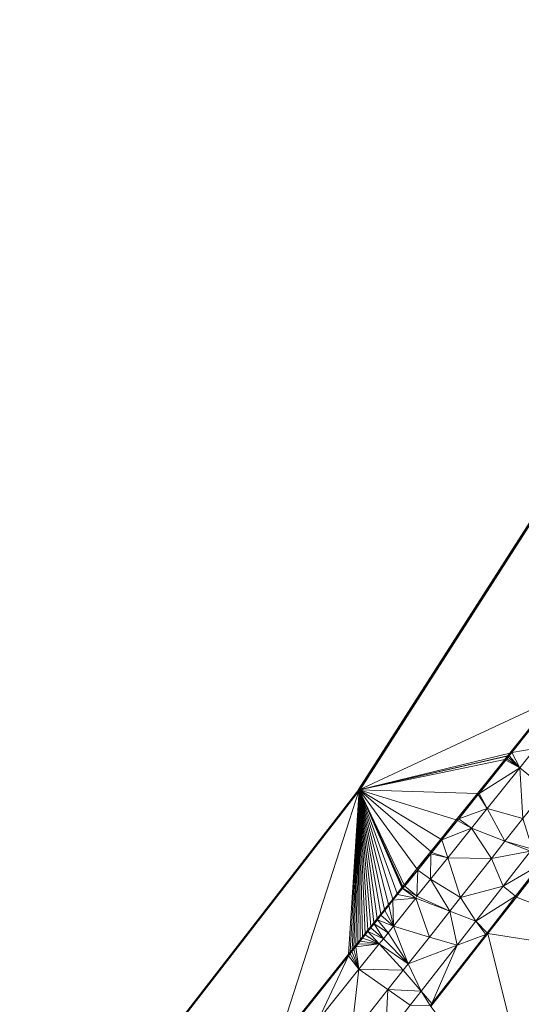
# Model space of a CAD drawing. Header units: metres. Extents: x 3490451 to 6981510, y 5754235 to 11509207.
# Tile 28 of 77: x 3490581 to 3490589, y 5754483 to 5754499. Entities that reach past the tile are written whole.
import ezdxf

# ---------------------------------------------------------------- set-up
doc = ezdxf.new("R2010")
doc.units = ezdxf.units.M
doc.layers.add('Kartierung-05$0$$VERB', color=7, linetype='Continuous', lineweight=18, true_color=0x82563a)

msp = doc.modelspace()

# ---------------------------------------------------------------- linework, layer by layer
at = {"layer": 'Kartierung-05$0$$VERB', "color": 1, "lineweight": 50, "ltscale": 0.02}
msp.add_lwpolyline([(3490592.531, 5754500.885), (3490593.412, 5754497.525), (3490589.588, 5754491.697), (3490586.29, 5754486.557), (3490581.84, 5754480.821), (3490578.979, 5754476.361), (3490579.096, 5754476.183), (3490576.349, 5754472.455), (3490569.337, 5754463.952)], dxfattribs=at)
at = {"layer": 'Kartierung-05$0$$VERB'}
for points in [[(3490589.448, 5754488.025, 165.641), (3490586.29, 5754486.557, 165.739), (3490589.588, 5754491.697, 165.71)], [(3490588.752, 5754487.157, 165.658), (3490589.448, 5754488.025, 165.641), (3490586.29, 5754486.557, 165.739)], [(3490589.429, 5754487.971, 166.078), (3490588.752, 5754487.157, 165.658), (3490589.448, 5754488.025, 165.641)], [(3490589.429, 5754487.971, 166.078), (3490588.752, 5754487.157, 165.658), (3490588.784, 5754487.165, 166.078)], [(3490589.429, 5754487.971, 166.078), (3490589.167, 5754487.231, 166.078), (3490588.784, 5754487.165, 166.078)], [(3490589.167, 5754487.231, 166.078), (3490588.915, 5754486.917, 166.078), (3490588.784, 5754487.165, 166.078)], [(3490589.167, 5754487.231, 166.078), (3490589.344, 5754486.57, 165.964), (3490588.915, 5754486.917, 166.078)], [(3490588.716, 5754487.113, 165.659), (3490588.752, 5754487.157, 165.658), (3490586.29, 5754486.557, 165.739)], [(3490588.716, 5754487.113, 165.659), (3490588.711, 5754487.107, 165.659), (3490586.29, 5754486.557, 165.739)], [(3490588.669, 5754487.054, 165.661), (3490588.711, 5754487.107, 165.659), (3490586.29, 5754486.557, 165.739)], [(3490588.223, 5754486.498, 165.672), (3490588.669, 5754487.054, 165.661), (3490586.29, 5754486.557, 165.739)], [(3490588.223, 5754486.498, 165.672), (3490588.25, 5754486.497, 166.078), (3490588.669, 5754487.054, 165.661)], [(3490588.687, 5754487.044, 166.078), (3490588.25, 5754486.497, 166.078), (3490588.669, 5754487.054, 165.661)], [(3490588.687, 5754487.044, 166.078), (3490588.25, 5754486.497, 166.078), (3490588.915, 5754486.917, 166.078)], [(3490588.669, 5754487.054, 165.661), (3490588.701, 5754487.061, 166.078), (3490588.711, 5754487.107, 165.659)], [(3490588.687, 5754487.044, 166.078), (3490588.669, 5754487.054, 165.661), (3490588.701, 5754487.061, 166.078)], [(3490588.687, 5754487.044, 166.078), (3490588.701, 5754487.061, 166.078), (3490588.915, 5754486.917, 166.078)], [(3490588.701, 5754487.061, 166.078), (3490588.724, 5754487.09, 166.078), (3490588.711, 5754487.107, 165.659)], [(3490588.701, 5754487.061, 166.078), (3490588.724, 5754487.09, 166.078), (3490588.915, 5754486.917, 166.078)], [(3490588.724, 5754487.09, 166.078), (3490588.716, 5754487.113, 165.659), (3490588.711, 5754487.107, 165.659)], [(3490588.716, 5754487.113, 165.659), (3490588.743, 5754487.114, 166.078), (3490588.752, 5754487.157, 165.658)], [(3490588.724, 5754487.09, 166.078), (3490588.716, 5754487.113, 165.659), (3490588.743, 5754487.114, 166.078)], [(3490588.724, 5754487.09, 166.078), (3490588.743, 5754487.114, 166.078), (3490588.915, 5754486.917, 166.078)], [(3490588.743, 5754487.114, 166.078), (3490588.752, 5754487.157, 165.658), (3490588.784, 5754487.165, 166.078)], [(3490588.743, 5754487.114, 166.078), (3490588.915, 5754486.917, 166.078), (3490588.784, 5754487.165, 166.078)], [(3490588.382, 5754486.252, 166.078), (3490588.25, 5754486.497, 166.078), (3490588.915, 5754486.917, 166.078)], [(3490588.965, 5754486.088, 165.984), (3490588.382, 5754486.252, 166.078), (3490588.915, 5754486.917, 166.078)], [(3490588.965, 5754486.088, 165.984), (3490589.344, 5754486.57, 165.964), (3490588.915, 5754486.917, 166.078)], [(3490584.955, 5754482.416, 165.631), (3490586.29, 5754486.557, 165.739), (3490581.84, 5754480.821, 165.557)], [(3490586.117, 5754483.87, 165.672), (3490584.955, 5754482.416, 165.631), (3490586.29, 5754486.557, 165.739)], [(3490586.117, 5754483.87, 165.672), (3490586.144, 5754483.903, 165.673), (3490586.29, 5754486.557, 165.739)], [(3490586.144, 5754483.903, 165.673), (3490586.172, 5754483.939, 165.674), (3490586.29, 5754486.557, 165.739)], [(3490586.172, 5754483.939, 165.674), (3490586.202, 5754483.977, 165.675), (3490586.29, 5754486.557, 165.739)], [(3490586.202, 5754483.977, 165.675), (3490586.235, 5754484.017, 165.676), (3490586.29, 5754486.557, 165.739)], [(3490586.235, 5754484.017, 165.676), (3490586.269, 5754484.06, 165.677), (3490586.29, 5754486.557, 165.739)], [(3490586.269, 5754484.06, 165.677), (3490586.306, 5754484.106, 165.678), (3490586.29, 5754486.557, 165.739)], [(3490586.989, 5754484.96, 165.703), (3490586.995, 5754484.968, 165.703), (3490586.29, 5754486.557, 165.739)], [(3490586.995, 5754484.968, 165.703), (3490586.29, 5754486.557, 165.739), (3490587.002, 5754484.977, 165.703)], [(3490587.233, 5754485.265, 165.697), (3490587.025, 5754485.005, 165.702), (3490586.29, 5754486.557, 165.739)], [(3490586.91, 5754484.862, 165.7), (3490586.989, 5754484.96, 165.703), (3490586.29, 5754486.557, 165.739)], [(3490586.837, 5754484.77, 165.697), (3490586.91, 5754484.862, 165.7), (3490586.29, 5754486.557, 165.739)], [(3490586.345, 5754484.155, 165.68), (3490586.387, 5754484.208, 165.681), (3490586.29, 5754486.557, 165.739)], [(3490586.641, 5754484.526, 165.69), (3490586.703, 5754484.602, 165.692), (3490586.29, 5754486.557, 165.739)], [(3490586.703, 5754484.602, 165.692), (3490586.768, 5754484.684, 165.695), (3490586.29, 5754486.557, 165.739)], [(3490586.768, 5754484.684, 165.695), (3490586.837, 5754484.77, 165.697), (3490586.29, 5754486.557, 165.739)], [(3490587.233, 5754485.265, 165.697), (3490587.459, 5754485.547, 165.691), (3490586.29, 5754486.557, 165.739)], [(3490587.025, 5754485.005, 165.702), (3490586.29, 5754486.557, 165.739), (3490587.002, 5754484.977, 165.703)], [(3490586.584, 5754484.454, 165.688), (3490586.641, 5754484.526, 165.69), (3490586.29, 5754486.557, 165.739)], [(3490586.53, 5754484.386, 165.686), (3490586.584, 5754484.454, 165.688), (3490586.29, 5754486.557, 165.739)], [(3490588.223, 5754486.498, 165.672), (3490587.877, 5754486.067, 165.681), (3490586.29, 5754486.557, 165.739)], [(3490586.479, 5754484.323, 165.684), (3490586.53, 5754484.386, 165.686), (3490586.29, 5754486.557, 165.739)], [(3490586.432, 5754484.264, 165.683), (3490586.479, 5754484.323, 165.684), (3490586.29, 5754486.557, 165.739)], [(3490586.387, 5754484.208, 165.681), (3490586.432, 5754484.264, 165.683), (3490586.29, 5754486.557, 165.739)], [(3490586.306, 5754484.106, 165.678), (3490586.345, 5754484.155, 165.68), (3490586.29, 5754486.557, 165.739)], [(3490587.623, 5754485.751, 165.687), (3490587.877, 5754486.067, 165.681), (3490586.29, 5754486.557, 165.739)], [(3490587.459, 5754485.547, 165.691), (3490587.623, 5754485.751, 165.687), (3490586.29, 5754486.557, 165.739)], [(3490587.917, 5754486.082, 166.078), (3490588.223, 5754486.498, 165.672), (3490587.877, 5754486.067, 165.681)], [(3490587.917, 5754486.082, 166.078), (3490588.235, 5754486.479, 166.078), (3490588.223, 5754486.498, 165.672)], [(3490587.917, 5754486.082, 166.078), (3490588.235, 5754486.479, 166.078), (3490588.382, 5754486.252, 166.078)], [(3490588.235, 5754486.479, 166.078), (3490588.223, 5754486.498, 165.672), (3490588.25, 5754486.497, 166.078)], [(3490588.235, 5754486.479, 166.078), (3490588.382, 5754486.252, 166.078), (3490588.25, 5754486.497, 166.078)], [(3490587.917, 5754486.082, 166.078), (3490588.382, 5754486.252, 166.078), (3490588.123, 5754485.929, 166.078)], [(3490588.382, 5754486.252, 166.078), (3490588.671, 5754485.716, 165.999), (3490588.123, 5754485.929, 166.078)], [(3490588.965, 5754486.088, 165.984), (3490588.382, 5754486.252, 166.078), (3490588.671, 5754485.716, 165.999)], [(3490587.623, 5754485.751, 165.687), (3490587.643, 5754485.739, 166.078), (3490587.877, 5754486.067, 165.681)], [(3490587.897, 5754486.056, 166.078), (3490587.643, 5754485.739, 166.078), (3490587.877, 5754486.067, 165.681)], [(3490587.897, 5754486.056, 166.078), (3490587.643, 5754485.739, 166.078), (3490588.123, 5754485.929, 166.078)], [(3490587.897, 5754486.056, 166.078), (3490587.917, 5754486.082, 166.078), (3490587.877, 5754486.067, 165.681)], [(3490587.897, 5754486.056, 166.078), (3490587.917, 5754486.082, 166.078), (3490588.123, 5754485.929, 166.078)], [(3490588.965, 5754486.088, 165.984), (3490588.671, 5754485.716, 165.999), (3490589.122, 5754485.587, 165.87)], [(3490587.737, 5754485.447, 166.078), (3490587.643, 5754485.739, 166.078), (3490588.123, 5754485.929, 166.078)], [(3490587.737, 5754485.447, 166.078), (3490588.45, 5754485.436, 166.011), (3490588.123, 5754485.929, 166.078)], [(3490588.45, 5754485.436, 166.011), (3490588.671, 5754485.716, 165.999), (3490588.123, 5754485.929, 166.078)], [(3490587.459, 5754485.547, 165.691), (3490587.477, 5754485.531, 166.078), (3490587.623, 5754485.751, 165.687)], [(3490587.477, 5754485.531, 166.078), (3490587.623, 5754485.751, 165.687), (3490587.643, 5754485.739, 166.078)], [(3490587.477, 5754485.531, 166.078), (3490587.737, 5754485.447, 166.078), (3490587.643, 5754485.739, 166.078)], [(3490588.45, 5754485.436, 166.011), (3490588.671, 5754485.716, 165.999), (3490589.092, 5754485.553, 166.06)], [(3490588.671, 5754485.716, 165.999), (3490589.122, 5754485.587, 165.87), (3490589.092, 5754485.553, 166.06)], [(3490587.233, 5754485.265, 165.697), (3490587.459, 5754485.509, 166.078), (3490587.459, 5754485.547, 165.691)], [(3490587.233, 5754485.265, 165.697), (3490587.247, 5754485.245, 166.078), (3490587.459, 5754485.509, 166.078)], [(3490587.247, 5754485.245, 166.078), (3490587.459, 5754485.509, 166.078), (3490587.456, 5754485.098, 166.078)], [(3490587.459, 5754485.509, 166.078), (3490587.737, 5754485.447, 166.078), (3490587.456, 5754485.098, 166.078)], [(3490587.737, 5754485.447, 166.078), (3490587.946, 5754484.797, 166.037), (3490587.456, 5754485.098, 166.078)], [(3490587.459, 5754485.509, 166.078), (3490587.459, 5754485.547, 165.691), (3490587.477, 5754485.531, 166.078)], [(3490587.459, 5754485.509, 166.078), (3490587.477, 5754485.531, 166.078), (3490587.737, 5754485.447, 166.078)], [(3490587.737, 5754485.447, 166.078), (3490588.45, 5754485.436, 166.011), (3490587.946, 5754484.797, 166.037)], [(3490588.645, 5754484.981, 166.06), (3490588.45, 5754485.436, 166.011), (3490587.946, 5754484.797, 166.037)], [(3490588.645, 5754484.981, 166.06), (3490588.45, 5754485.436, 166.011), (3490589.092, 5754485.553, 166.06)], [(3490589.244, 5754485.328, 166.06), (3490588.645, 5754484.981, 166.06), (3490589.092, 5754485.553, 166.06)], [(3490587.233, 5754485.265, 165.697), (3490587.247, 5754485.245, 166.078), (3490587.025, 5754485.005, 165.702)], [(3490588.845, 5754484.817, 166.06), (3490589.244, 5754485.328, 166.06), (3490588.645, 5754484.981, 166.06)], [(3490588.845, 5754484.817, 166.06), (3490588.861, 5754484.804, 165.577), (3490589.244, 5754485.328, 166.06)], [(3490588.861, 5754484.804, 165.577), (3490589.244, 5754485.328, 166.06), (3490589.293, 5754485.356, 165.561)], [(3490588.861, 5754484.804, 165.577), (3490589.293, 5754485.356, 165.561), (3490591.674, 5754483.699, 165.443)], [(3490587.247, 5754485.245, 166.078), (3490587.025, 5754485.005, 165.702), (3490587.036, 5754484.981, 166.078)], [(3490587.247, 5754485.245, 166.078), (3490587.231, 5754484.817, 166.078), (3490587.036, 5754484.981, 166.078)], [(3490587.247, 5754485.245, 166.078), (3490587.456, 5754485.098, 166.078), (3490587.231, 5754484.817, 166.078)], [(3490587.77, 5754484.574, 166.047), (3490587.456, 5754485.098, 166.078), (3490587.231, 5754484.817, 166.078)], [(3490587.77, 5754484.574, 166.047), (3490587.946, 5754484.797, 166.037), (3490587.456, 5754485.098, 166.078)], [(3490586.91, 5754484.862, 165.7), (3490586.989, 5754484.96, 165.703), (3490586.995, 5754484.945, 166.203)], [(3490586.91, 5754484.862, 165.7), (3490586.916, 5754484.846, 166.199), (3490586.995, 5754484.945, 166.203)], [(3490586.916, 5754484.846, 166.199), (3490586.995, 5754484.945, 166.203), (3490587.216, 5754484.787, 166.203)], [(3490586.989, 5754484.96, 165.703), (3490586.995, 5754484.968, 165.703), (3490587.002, 5754484.953, 166.203)], [(3490586.989, 5754484.96, 165.703), (3490586.995, 5754484.945, 166.203), (3490587.002, 5754484.953, 166.203)], [(3490587.003, 5754484.954, 166.198), (3490586.995, 5754484.968, 165.703), (3490587.002, 5754484.977, 165.703)], [(3490587.003, 5754484.954, 166.198), (3490586.995, 5754484.968, 165.703), (3490587.002, 5754484.953, 166.203)], [(3490587.003, 5754484.952, 166.203), (3490586.995, 5754484.945, 166.203), (3490587.002, 5754484.953, 166.203)], [(3490587.003, 5754484.952, 166.203), (3490586.995, 5754484.945, 166.203), (3490587.216, 5754484.787, 166.203)], [(3490587.025, 5754485.005, 165.702), (3490587.036, 5754484.981, 166.078), (3490587.002, 5754484.977, 165.703)], [(3490587.003, 5754484.954, 166.198), (3490587.036, 5754484.981, 166.078), (3490587.002, 5754484.977, 165.703)], [(3490587.003, 5754484.954, 166.198), (3490587.003, 5754484.952, 166.203), (3490587.002, 5754484.953, 166.203)], [(3490587.003, 5754484.952, 166.203), (3490587.231, 5754484.817, 166.078), (3490587.036, 5754484.981, 166.078)], [(3490587.003, 5754484.954, 166.198), (3490587.003, 5754484.952, 166.203), (3490587.036, 5754484.981, 166.078)], [(3490587.003, 5754484.952, 166.203), (3490587.216, 5754484.787, 166.203), (3490587.231, 5754484.817, 166.078)], [(3490588.645, 5754484.981, 166.06), (3490588.198, 5754484.41, 166.06), (3490587.946, 5754484.797, 166.037)], [(3490588.845, 5754484.817, 166.06), (3490588.645, 5754484.981, 166.06), (3490588.198, 5754484.41, 166.06)], [(3490586.768, 5754484.684, 165.695), (3490586.837, 5754484.77, 165.697), (3490586.842, 5754484.753, 166.196)], [(3490586.837, 5754484.77, 165.697), (3490586.91, 5754484.862, 165.7), (3490586.916, 5754484.846, 166.199)], [(3490586.837, 5754484.77, 165.697), (3490586.842, 5754484.753, 166.196), (3490586.916, 5754484.846, 166.199)], [(3490586.842, 5754484.753, 166.196), (3490586.916, 5754484.846, 166.199), (3490587.216, 5754484.787, 166.203)], [(3490586.849, 5754484.328, 166.187), (3490586.842, 5754484.753, 166.196), (3490587.216, 5754484.787, 166.203)], [(3490587.437, 5754484.151, 166.064), (3490586.849, 5754484.328, 166.187), (3490587.216, 5754484.787, 166.203)], [(3490587.77, 5754484.574, 166.047), (3490587.216, 5754484.787, 166.203), (3490587.231, 5754484.817, 166.078)], [(3490587.437, 5754484.151, 166.064), (3490587.77, 5754484.574, 166.047), (3490587.216, 5754484.787, 166.203)], [(3490587.77, 5754484.574, 166.047), (3490588.198, 5754484.41, 166.06), (3490587.946, 5754484.797, 166.037)], [(3490588.845, 5754484.817, 166.06), (3490588.38, 5754484.222, 166.06), (3490588.198, 5754484.41, 166.06)], [(3490588.845, 5754484.817, 166.06), (3490588.861, 5754484.804, 165.577), (3490588.38, 5754484.222, 166.06)], [(3490588.861, 5754484.804, 165.577), (3490588.38, 5754484.222, 166.06), (3490588.395, 5754484.208, 165.595)], [(3490588.861, 5754484.804, 165.577), (3490588.395, 5754484.208, 165.595), (3490591.674, 5754483.699, 165.443)], [(3490586.703, 5754484.602, 165.692), (3490586.768, 5754484.684, 165.695), (3490586.772, 5754484.665, 166.193)], [(3490586.703, 5754484.602, 165.692), (3490586.707, 5754484.583, 166.19), (3490586.772, 5754484.665, 166.193)], [(3490586.707, 5754484.583, 166.19), (3490586.849, 5754484.328, 166.187), (3490586.772, 5754484.665, 166.193)], [(3490586.768, 5754484.684, 165.695), (3490586.772, 5754484.665, 166.193), (3490586.842, 5754484.753, 166.196)], [(3490586.849, 5754484.328, 166.187), (3490586.772, 5754484.665, 166.193), (3490586.842, 5754484.753, 166.196)], [(3490586.53, 5754484.386, 165.686), (3490586.584, 5754484.454, 165.688), (3490586.587, 5754484.433, 166.185)], [(3490586.584, 5754484.454, 165.688), (3490586.641, 5754484.526, 165.69), (3490586.645, 5754484.506, 166.188)], [(3490586.584, 5754484.454, 165.688), (3490586.587, 5754484.433, 166.185), (3490586.645, 5754484.506, 166.188)], [(3490586.587, 5754484.433, 166.185), (3490586.645, 5754484.506, 166.188), (3490586.849, 5754484.328, 166.187)], [(3490586.641, 5754484.526, 165.69), (3490586.703, 5754484.602, 165.692), (3490586.707, 5754484.583, 166.19)], [(3490586.641, 5754484.526, 165.69), (3490586.645, 5754484.506, 166.188), (3490586.707, 5754484.583, 166.19)], [(3490586.645, 5754484.506, 166.188), (3490586.707, 5754484.583, 166.19), (3490586.849, 5754484.328, 166.187)], [(3490587.437, 5754484.151, 166.064), (3490587.89, 5754484.016, 166.06), (3490587.77, 5754484.574, 166.047)], [(3490587.89, 5754484.016, 166.06), (3490587.77, 5754484.574, 166.047), (3490588.198, 5754484.41, 166.06)], [(3490586.432, 5754484.264, 165.683), (3490586.479, 5754484.323, 165.684), (3490586.481, 5754484.301, 166.181)], [(3490586.432, 5754484.264, 165.683), (3490586.433, 5754484.241, 166.179), (3490586.481, 5754484.301, 166.181)], [(3490586.433, 5754484.241, 166.179), (3490586.481, 5754484.301, 166.181), (3490586.685, 5754484.124, 166.18)], [(3490586.479, 5754484.323, 165.684), (3490586.53, 5754484.386, 165.686), (3490586.532, 5754484.365, 166.183)], [(3490586.479, 5754484.323, 165.684), (3490586.481, 5754484.301, 166.181), (3490586.532, 5754484.365, 166.183)], [(3490586.481, 5754484.301, 166.181), (3490586.685, 5754484.124, 166.18), (3490586.532, 5754484.365, 166.183)], [(3490586.53, 5754484.386, 165.686), (3490586.532, 5754484.365, 166.183), (3490586.587, 5754484.433, 166.185)], [(3490586.532, 5754484.365, 166.183), (3490586.587, 5754484.433, 166.185), (3490586.762, 5754484.219, 166.184)], [(3490586.685, 5754484.124, 166.18), (3490586.532, 5754484.365, 166.183), (3490586.762, 5754484.219, 166.184)], [(3490586.587, 5754484.433, 166.185), (3490586.762, 5754484.219, 166.184), (3490586.849, 5754484.328, 166.187)], [(3490586.762, 5754484.219, 166.184), (3490586.849, 5754484.328, 166.187), (3490587.09, 5754483.711, 166.082)], [(3490587.437, 5754484.151, 166.064), (3490586.849, 5754484.328, 166.187), (3490587.09, 5754483.711, 166.082)], [(3490588.358, 5754484.193, 166.06), (3490587.89, 5754484.016, 166.06), (3490588.198, 5754484.41, 166.06)], [(3490588.358, 5754484.193, 166.06), (3490588.38, 5754484.222, 166.06), (3490588.198, 5754484.41, 166.06)], [(3490586.306, 5754484.106, 165.678), (3490586.345, 5754484.155, 165.68), (3490586.346, 5754484.132, 166.175)], [(3490586.306, 5754484.082, 166.173), (3490586.346, 5754484.132, 166.175), (3490586.618, 5754484.039, 166.177)], [(3490586.306, 5754484.106, 165.678), (3490586.306, 5754484.082, 166.173), (3490586.346, 5754484.132, 166.175)], [(3490586.345, 5754484.155, 165.68), (3490586.387, 5754484.208, 165.681), (3490586.388, 5754484.185, 166.177)], [(3490586.345, 5754484.155, 165.68), (3490586.346, 5754484.132, 166.175), (3490586.388, 5754484.185, 166.177)], [(3490586.346, 5754484.132, 166.175), (3490586.388, 5754484.185, 166.177), (3490586.618, 5754484.039, 166.177)], [(3490586.387, 5754484.208, 165.681), (3490586.432, 5754484.264, 165.683), (3490586.433, 5754484.241, 166.179)], [(3490586.387, 5754484.208, 165.681), (3490586.388, 5754484.185, 166.177), (3490586.433, 5754484.241, 166.179)], [(3490586.388, 5754484.185, 166.177), (3490586.618, 5754484.039, 166.177), (3490586.433, 5754484.241, 166.179)], [(3490586.618, 5754484.039, 166.177), (3490586.433, 5754484.241, 166.179), (3490586.685, 5754484.124, 166.18)], [(3490586.618, 5754484.039, 166.177), (3490586.685, 5754484.124, 166.18), (3490587.09, 5754483.711, 166.082)], [(3490586.685, 5754484.124, 166.18), (3490586.762, 5754484.219, 166.184), (3490587.09, 5754483.711, 166.082)], [(3490587.437, 5754484.151, 166.064), (3490587.89, 5754484.016, 166.06), (3490587.09, 5754483.711, 166.082)], [(3490588.395, 5754484.208, 165.595), (3490587.476, 5754483.065, 166.06), (3490587.463, 5754483.015, 165.629)], [(3490588.395, 5754484.208, 165.595), (3490587.463, 5754483.015, 165.629), (3490589.294, 5754480.6, 165.569)], [(3490588.358, 5754484.193, 166.06), (3490588.395, 5754484.208, 165.595), (3490587.476, 5754483.065, 166.06)], [(3490588.358, 5754484.193, 166.06), (3490587.89, 5754484.016, 166.06), (3490587.476, 5754483.065, 166.06)], [(3490588.358, 5754484.193, 166.06), (3490588.38, 5754484.222, 166.06), (3490588.395, 5754484.208, 165.595)], [(3490588.395, 5754484.208, 165.595), (3490591.674, 5754483.699, 165.443), (3490589.294, 5754480.6, 165.569)], [(3490586.172, 5754483.939, 165.674), (3490586.202, 5754483.977, 165.675), (3490586.202, 5754483.951, 166.169)], [(3490586.202, 5754483.977, 165.675), (3490586.235, 5754484.017, 165.676), (3490586.234, 5754483.992, 166.17)], [(3490586.202, 5754483.951, 166.169), (3490586.234, 5754483.992, 166.17), (3490586.286, 5754483.624, 166.163)], [(3490586.202, 5754483.977, 165.675), (3490586.202, 5754483.951, 166.169), (3490586.234, 5754483.992, 166.17)], [(3490586.234, 5754483.992, 166.17), (3490586.269, 5754484.035, 166.172), (3490586.618, 5754484.039, 166.177)], [(3490586.234, 5754483.992, 166.17), (3490586.286, 5754483.624, 166.163), (3490586.618, 5754484.039, 166.177)], [(3490586.235, 5754484.017, 165.676), (3490586.234, 5754483.992, 166.17), (3490586.269, 5754484.035, 166.172)], [(3490586.235, 5754484.017, 165.676), (3490586.269, 5754484.06, 165.677), (3490586.269, 5754484.035, 166.172)], [(3490586.269, 5754484.06, 165.677), (3490586.306, 5754484.106, 165.678), (3490586.306, 5754484.082, 166.173)], [(3490586.269, 5754484.035, 166.172), (3490586.306, 5754484.082, 166.173), (3490586.618, 5754484.039, 166.177)], [(3490586.269, 5754484.06, 165.677), (3490586.269, 5754484.035, 166.172), (3490586.306, 5754484.082, 166.173)], [(3490586.286, 5754483.624, 166.163), (3490586.618, 5754484.039, 166.177), (3490587.01, 5754483.611, 166.087)], [(3490586.618, 5754484.039, 166.177), (3490587.09, 5754483.711, 166.082), (3490587.01, 5754483.611, 166.087)], [(3490587.89, 5754484.016, 166.06), (3490587.304, 5754483.267, 166.06), (3490587.09, 5754483.711, 166.082)], [(3490587.89, 5754484.016, 166.06), (3490587.304, 5754483.267, 166.06), (3490587.476, 5754483.065, 166.06)], [(3490584.992, 5754482.437, 166.117), (3490586.117, 5754483.87, 165.672), (3490584.955, 5754482.416, 165.631)], [(3490584.992, 5754482.437, 166.117), (3490586.117, 5754483.87, 165.672), (3490586.115, 5754483.843, 166.165)], [(3490584.992, 5754482.437, 166.117), (3490586.115, 5754483.843, 166.165), (3490585.619, 5754482.79, 166.135)], [(3490586.115, 5754483.843, 166.165), (3490586.286, 5754483.624, 166.163), (3490585.619, 5754482.79, 166.135)], [(3490586.117, 5754483.87, 165.672), (3490586.115, 5754483.843, 166.165), (3490586.142, 5754483.876, 166.166)], [(3490586.115, 5754483.843, 166.165), (3490586.142, 5754483.876, 166.166), (3490586.286, 5754483.624, 166.163)], [(3490586.117, 5754483.87, 165.672), (3490586.144, 5754483.903, 165.673), (3490586.142, 5754483.876, 166.166)], [(3490586.142, 5754483.876, 166.166), (3490586.171, 5754483.912, 166.167), (3490586.286, 5754483.624, 166.163)], [(3490586.144, 5754483.903, 165.673), (3490586.142, 5754483.876, 166.166), (3490586.171, 5754483.912, 166.167)], [(3490586.144, 5754483.903, 165.673), (3490586.172, 5754483.939, 165.674), (3490586.171, 5754483.912, 166.167)], [(3490586.171, 5754483.912, 166.167), (3490586.202, 5754483.951, 166.169), (3490586.286, 5754483.624, 166.163)], [(3490586.172, 5754483.939, 165.674), (3490586.171, 5754483.912, 166.167), (3490586.202, 5754483.951, 166.169)], [(3490587.304, 5754483.267, 166.06), (3490587.09, 5754483.711, 166.082), (3490587.01, 5754483.611, 166.087)], [(3490586.286, 5754483.624, 166.163), (3490586.158, 5754482.53, 166.131), (3490585.619, 5754482.79, 166.135)], [(3490586.76, 5754483.293, 166.1), (3490586.286, 5754483.624, 166.163), (3490586.158, 5754482.53, 166.131)], [(3490586.76, 5754483.293, 166.1), (3490586.286, 5754483.624, 166.163), (3490587.01, 5754483.611, 166.087)], [(3490586.76, 5754483.293, 166.1), (3490587.304, 5754483.267, 166.06), (3490587.01, 5754483.611, 166.087)], [(3490586.722, 5754482.522, 166.06), (3490586.76, 5754483.293, 166.1), (3490586.158, 5754482.53, 166.131)], [(3490586.722, 5754482.522, 166.06), (3490586.76, 5754483.293, 166.1), (3490587.125, 5754483.037, 166.06)], [(3490586.76, 5754483.293, 166.1), (3490587.304, 5754483.267, 166.06), (3490587.125, 5754483.037, 166.06)], [(3490587.304, 5754483.267, 166.06), (3490587.125, 5754483.037, 166.06), (3490587.45, 5754483.032, 166.06)], [(3490587.304, 5754483.267, 166.06), (3490587.476, 5754483.065, 166.06), (3490587.45, 5754483.032, 166.06)], [(3490587.476, 5754483.065, 166.06), (3490587.463, 5754483.015, 165.629), (3490587.45, 5754483.032, 166.06)]]:
    msp.add_3dface(points, dxfattribs=at)

doc.saveas('drawing.dxf')
